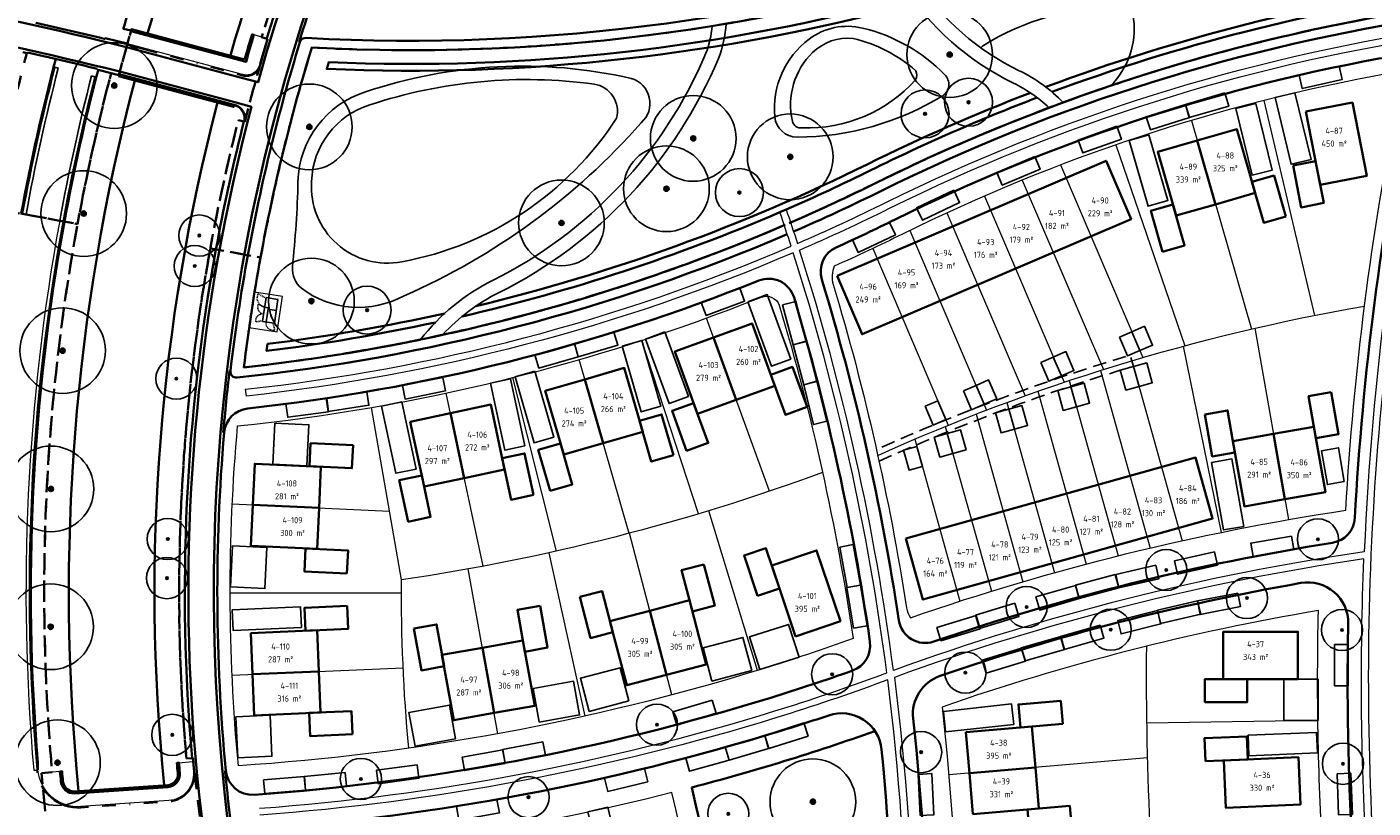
# Model space of a CAD drawing. Extents: x 168179 to 170299, y 448694 to 449599.
# Tile 18 of 32: x 168411 to 168607, y 449194 to 449308. Entities that reach past the tile are written whole.
import ezdxf
from ezdxf.enums import TextEntityAlignment as Align

# ---------------------------------------------------------------- set-up
doc = ezdxf.new("R2010")
doc.units = 0
for name, pattern in [('NLCS-HIDDEN', [4, 2, -2]), ('Stippelfijn', [3, 2, -1]), ('VH-RIJWIELPADBAND', [20, 8, -2, 2, -2, 0, -2, 2, -2])]:
    doc.linetypes.add(name, pattern=pattern)
doc.layers.get('0').update_dxf_attribs({"lineweight": 0})
for name, color, linetype, lineweight in [('N-WE-KG-GRENS_SECTIE-G', 210, 'NLCS-HIDDEN', 35), ('N-WE-VH-VERHARDING_ASFALT_ROOD-G', 10, 'Continuous', 35), ('N03-WE-OG-WEG_ONTSLUITINGSWEG_GOOT-O', 162, 'Continuous', 18), ('N03-WE-VH-KANTOPSLUITING_ACHTERKANTBAND-G', 50, 'Continuous', 35), ('N04-WE-VH-GOOT-O', 170, 'Continuous', 18), ('N04-WE-VH-KANTOPSLUITING_ACHTERKANTBAND-G', 50, 'Continuous', 35), ('N04-WE-VH-VERHARDING-G', 252, 'Continuous', 35), ('N05-WE-OG-WEG_ONTSLUITINGSWEG_GOOT-G', 162, 'Continuous', 25), ('N05-WE-VH-KANTOPSLUITING_ACHTERKANTBAND-G', 50, 'Continuous', 35), ('N05-WE-VH-VERHARDING-G', 252, 'Continuous', 35), ('N06-WE-VH-KANTOPSLUITING_ACHTERKANTBAND-G', 50, 'Continuous', 35), ('N06-WE-VH-VERHARDING-G', 252, 'Continuous', 35), ('N08-WE-VH-KANTOPSLUITING_RIJWIELPADBAND_120X250-G', 253, 'VH-RIJWIELPADBAND', 35), ('N4-WE-OG-BEBOUWING_SCHUUR-G', 7, 'Continuous', 25), ('N4-WE-OG-KADASTRAAL_KAVELNUMMER-T18', 7, 'Continuous', 18), ('N4-WE-OG-TERREIN_GROEN-G', 7, 'Continuous', 25), ('N4-WE-OG-TOPOGRAFIE_BEBOUWING_TRAFOHUISJE-G', 7, 'Continuous', 25), ('N4-WE-OG-WATER-G', 130, 'Continuous', 25), ('N4-WE-OG-WEG_PARKEERPLAATS_OPENBAAR-G', 253, 'Continuous', 25), ('N4-WE-OG-WEG_PARKEERPLAATS_PRIVE-G', 253, 'Continuous', 25), ('N4-WE-OG-WEG_VOETPAD-G', 7, 'Continuous', 25), ('N8-WE-KW-KUNSTWERK_BRUG_WEGVERKEERSBRUG-G', 170, 'Continuous', 35), ('N8-WE-OG-KADASTRAAL_KAVELNUMMER-T18', 7, 'Continuous', 18), ('N8-WE-OG-KADASTRAAL_KAVELOPPERVLAK-T18', 10, 'Continuous', 18), ('N8-WE-VH-KANTOPSLUITING_ACHTERKANTBAND-G', 50, 'Continuous', 13), ('N8-WE-WH-WATERLIJN-G', 150, 'Continuous', 35)]:
    doc.layers.add(name, color=color, linetype=linetype, lineweight=lineweight)
for name, color, linetype, lineweight, true_color in [('N04-WE-KG-KADASTRAAL-O', 150, 'Continuous', 18, 0x007fff), ('N04-WE-OG-WEG_VOETPAD_ACHTERPAD-G', 6, 'Stippelfijn', 25, 0xff00ff), ('N3-PV-GR-BOOM-S', 3, 'Continuous', 25, 0x00ff00), ('N4-PV-GR-BOOM-S', 3, 'Continuous', 25, 0x00ff00), ('N4-WE-KG-GRENS_KADASTRAAL-G', 150, 'Continuous', 18, 0x007fff), ('N4-WE-KG-KADASTRAAL_BEBOUWING-G', 1, 'Continuous', 35, 0xff0000)]:
    doc.layers.add(name, color=color, linetype=linetype, lineweight=lineweight, true_color=true_color)
doc.styles.add('NLCS-ISO-M1000-T18', font='NLCS-ISO.ttf', dxfattribs={"height": 1.8})
doc.styles.get("Standard").update_dxf_attribs({"font": 'iso.shx'})

# ---------------------------------------------------------------- blocks, each defined once
blk = doc.blocks.new('an-bb-sn-opp')
at = {"layer": 'N8-WE-OG-KADASTRAAL_KAVELNUMMER-T18', "style": 'NLCS-ISO-M1000-T18'}
blk.add_attdef('NUMMER', text='', height=1.8, dxfattribs=at).set_placement((0, 1.87), align=Align.MIDDLE)
at = {"layer": 'N8-WE-OG-KADASTRAAL_KAVELOPPERVLAK-T18', "style": 'NLCS-ISO-M1000-T18'}
blk.add_attdef('OPPERVLAK', text='', height=1.8, dxfattribs=at).set_placement((0, -1.87), align=Align.MIDDLE)
blk = doc.blocks.new('SGR-BOOM_01')
at = {"ltscale": 0.1}
h = blk.add_hatch(color=256, dxfattribs=at)
edge = h.paths.add_edge_path()
edge.add_arc((0, 0), 0.15, 0, 360)
for radius in [2.5, 0.045]:
    blk.add_circle((0, 0), radius)
blk.add_circle((0, 0), 0.15, dxfattribs=at)

msp = doc.modelspace()

# ---------------------------------------------------------------- linework, layer by layer
at = {"layer": 'N-WE-KG-GRENS_SECTIE-G', "flags": 128}
for points in [[(168697.42, 449523.48), (168699.9, 449568.34), (168627.4, 449571.66), (168627.31, 449569.51), (168615.17, 449569.66), (168607.36, 449568.14), (168475.91, 449573.78), (168460.88, 449574.42), (168420.22, 449576.17), (168413.8, 449577.83), (168412.86, 449577.85), (168392.94, 449578.66), (168374.12, 449579.43), (168374.36, 449581.94), (168371.89, 449582.02), (168370.03, 449582.07), (168349.92, 449582.78), (168344.26, 449583.02), (168344.3, 449583.9), (168325.22, 449584.67), (168314.7, 449585.24), (168314.63, 449583.99), (168301.32, 449583.84), (168298.45, 449535.35), (168298.21, 449531.38), (168299.46, 449531.32), (168299.09, 449528.37), (168297.45, 449528.25), (168296.15, 449526.28), (168290.42, 449467.99), (168282.87, 449426.34), (168281.4, 449421.36), (168278.4, 449358.95), (168281.05, 449358.72), (168281.03, 449328.58), (168280.74, 449316.47), (168283.27, 449316.34), (168283.4, 449320.07, -0.008112), (168314.09, 449318.2), (168314.09, 449318.32, -0.002738), (168324.29, 449317.48), (168324.28, 449317.36, -0.009935), (168361.71, 449313.31, -0.022016), (168410.95, 449304.52, 0.018736), (168405.93, 449281.88), (168418.37, 449279.6, -0.018927), (168423.27, 449301.61), (168424.38, 449301.33), (168426.17, 449307.81), (168425.05, 449308.09, -0.134676), (168507.05, 449442.69), (168505.99, 449443.81, -0.011255), (168516, 449452.84), (168517.94, 449454.35), (168518.87, 449453.25, -0.097374), (168619.26, 449509.21), (168619.48, 449508.07), (168625.82, 449510.06), (168625.93, 449510.09), (168625.69, 449511.22, -0.061305)], [(168697.42, 449523.48, 0.061305), (168625.69, 449511.22), (168625.93, 449510.09), (168625.82, 449510.06), (168619.48, 449508.07), (168619.26, 449509.21, 0.097374), (168518.87, 449453.25), (168517.94, 449454.35), (168516, 449452.84, 0.011255), (168505.99, 449443.81), (168507.05, 449442.69, 0.134676), (168425.05, 449308.09), (168426.17, 449307.81), (168424.38, 449301.33), (168423.27, 449301.61, 0.086527), (168414.66, 449199.64), (168413.11, 449199.5, 0.01336), (168414.95, 449183.61), (168416.49, 449183.83, 0.06257), (168436.07, 449112.19, -0.030357), (168460.72, 449040.48, -0.062919), (168475.75, 448937.32), (168474.2, 448937.29, -0.009415), (168474.2, 448921.69), (168475.75, 448921.66, -0.05401), (168464.45, 448832.8, 0.032968), (168455.08, 448777.73), (168453.38, 448761.24), (168481.27, 448758.33), (168493.77, 448890.3, 0.090314), (168479.7, 449045.74, 0.030357), (168454.27, 449119.72, -0.061192), (168436.21, 449185.1), (168437.15, 449185.24), (168435.21, 449201.7), (168434.26, 449201.62, -0.084578), (168441.84, 449294.75), (168442.76, 449294.52, -0.008125), (168446.11, 449306.59), (168445.23, 449306.85, -0.12909), (168519.31, 449427.16), (168519.95, 449426.48, -0.015422), (168532.35, 449437.58), (168531.72, 449438.32, -0.091735), (168619.61, 449488.54), (168619.92, 449487.64, -0.011125), (168631.73, 449491.47), (168631.45, 449492.38, -0.059389), (168696.32, 449503.7)], [(168696.32, 449503.7, 0.059389), (168631.45, 449492.38), (168631.73, 449491.47, 0.011125), (168619.92, 449487.64), (168619.61, 449488.54, 0.091735), (168531.72, 449438.32), (168532.35, 449437.58, 0.015422), (168519.95, 449426.48), (168519.31, 449427.16, 0.12909), (168445.23, 449306.85), (168446.11, 449306.59, 0.008125), (168442.76, 449294.52), (168441.84, 449294.75, 0.017206), (168437.75, 449276.05), (168445.08, 449274.71, -0.029125), (168452.55, 449305.33, 0.095354), (168556.03, 449319.67, -0.120793), (168686.78, 449331.13)], [(168686.78, 449331.13, 0.120793), (168556.03, 449319.67, -0.095354), (168452.55, 449305.33, 0.029125), (168445.08, 449274.71, 0.01497), (168442.64, 449258.69, 0.087848), (168535.02, 449285.65, -0.141513), (168685.76, 449312.78)], [(168416.49, 449183.83), (168414.95, 449183.61, -0.01336), (168413.11, 449199.5), (168414.66, 449199.64, -0.06749), (168418.37, 449279.6), (168405.93, 449281.88, 0.018652), (168402.61, 449258.94, -0.102344), (168399.48, 449258.49), (168396.95, 449258.66, -0.030546), (168384.86, 449260.13), (168365.86, 449263.64, 0.030553), (168359.77, 449264.38), (168280.41, 449269.17, -0.111437), (168274.16, 449270.98), (168273.33, 449251.18), (168277, 449244.71, 0.118357), (168276.18, 449241.79, -0.00197), (168275.99, 449237.42, -0.006755), (168275.15, 449223.44), (168273.28, 449203.41, -0.005975), (168271.74, 449191.12), (168271.21, 449187.07, -0.020117), (168270.46, 449182.44), (168267.37, 449167.33, 0.036788), (168265.63, 449153.77), (168263.55, 449116.94), (168262.5, 449098.87), (168257.44, 449012.23, 0.200008), (168259.48, 449006.42), (168272.68, 448991.7), (168292.05, 448990.24, 0.007173), (168293.23, 449002.37), (168296.12, 449002.06), (168296.22, 449002.12, 0.010668), (168297.35, 449020.4, 0.068577), (168370.96, 449036.51, -0.06807), (168444.02, 449052.57, -0.019711), (168453.5, 449017.2), (168453.5, 449017.2), (168465.85, 449019.95, 0.012724), (168460.72, 449040.48, 0.030357), (168436.07, 449112.19, -0.06257)]]:
    msp.add_lwpolyline(points, format="xyb", close=True, dxfattribs=at)
at = {"layer": 'N-WE-KG-GRENS_SECTIE-G'}
msp.add_lwpolyline([(168685.76, 449312.78), (168669.55, 449019.54, -0.099335), (168562.46, 449036.57, 0.071724), (168485.34, 449053.2, -0.015524), (168492.35, 449025.86), (168485.08, 449024.24, 0.012724), (168479.7, 449045.74, 0.030357), (168454.27, 449119.72, -0.061192), (168436.21, 449185.1), (168437.15, 449185.24), (168435.21, 449201.7), (168434.26, 449201.62, -0.067274), (168437.75, 449276.05), (168445.08, 449274.71, 0.01497), (168442.64, 449258.69, 0.087848), (168535.02, 449285.65, -0.141513)], format="xyb", close=True, dxfattribs=at)
at = {"layer": 'N-WE-VH-VERHARDING_ASFALT_ROOD-G', "flags": 128}
for points in [[(168179.09, 449328.77), (168283.58, 449324.29, -0.02075), (168362.26, 449317.5, -0.028118), (168425.5, 449305.4), (168442.32, 449300.92), (168444.72, 449300.28, -0.251205), (168625.76, 449489.19), (168621.81, 449509.18, 0.015854), (168619.41, 449519.93), (168622.9, 449520.81, -0.006697), (168625.43, 449509.97), (168629.31, 449490.31, -0.062019), (168696.65, 449502.37), (168696.44, 449498.65, 0.516768), (168458.94, 449121.65, -0.030357), (168484.57, 449047.09, -0.090321), (168498.8, 448889.84)], [(168495.11, 448890.18, 0.090316), (168481, 449046.1, 0.030357), (168455.52, 449120.23, -0.163988), (168443.74, 449296.67), (168441.34, 449297.35), (168424.52, 449301.83, 0.0281), (168361.78, 449313.83, 0.020747), (168283.42, 449320.59), (168178.93, 449325.08)]]:
    msp.add_lwpolyline(points, format="xyb", dxfattribs=at)
at = {"layer": 'N03-WE-OG-WEG_ONTSLUITINGSWEG_GOOT-O', "flags": 128}
msp.add_lwpolyline([(168412.47, 449199.97, -0.067052), (168416.26, 449279.99), (168415.76, 449280.08, 0.067052), (168411.97, 449199.93, 0.067052)], format="xyb", close=True, dxfattribs=at)
at = {"layer": 'N03-WE-VH-KANTOPSLUITING_ACHTERKANTBAND-G', "flags": 128}
for points in [[(168415.18, 449303.68, 0.018885), (168410.16, 449281.11, 0.018885)], [(168421.41, 449302.19, 0.018999), (168416.45, 449279.96, 0.018999)], [(168416.45, 449279.96, 0.066215), (168412.59, 449200.99), (168412.59, 449199.98)]]:
    msp.add_lwpolyline(points, format="xyb", dxfattribs=at)
at = {"layer": 'N04-WE-KG-KADASTRAAL-O', "flags": 128}
for points in [[(168611.16, 449297.97, 0.30292), (168609.68, 449301.56, 0.070136), (168538.75, 449278.12, -0.00964), (168528.82, 449273.45, 0.176962), (168528.66, 449270.78, -0.034093), (168539.36, 449223.64, 0.102562), (168539.92, 449222.16, -0.046209), (168603.47, 449237.85, -0.035011)], [(168441.84, 449200.58, -0.045871), (168441.73, 449250.15, 0.06953), (168518.17, 449268.94, -0.40754), (168520.79, 449267.75, -0.035953), (168531.55, 449219.14, -0.011966), (168518.25, 449214.68, -0.058519)], [(168600.56, 449176.1, 0.00967), (168600.11, 449187.43, -0.020508), (168599.48, 449223.23, 0.041633), (168544.55, 449209.15, -0.107067), (168529.36, 449058.25, -0.033625), (168566.43, 449047.25, 0.014415), (168580.85, 449042.36, 0.083358)]]:
    msp.add_lwpolyline(points, format="xyb", close=True, dxfattribs=at)
msp.add_lwpolyline([(168444.2, 449269.65), (168443.41, 449264.49), (168447.51, 449263.86), (168448.3, 449269.01)], close=True, dxfattribs=at)
msp.add_lwpolyline([(168492.88, 449101.96), (168489.75, 449116.94), (168516.22, 449118.3, 0.047212), (168505.11, 449196.67, -0.045061), (168443.48, 449186.86, 0.063267), (168461.8, 449121, -0.023492), (168482.36, 449063.3, 0.310181), (168484.92, 449061.25, -0.026836), (168514.66, 449057.71, 0.012132), (168516.16, 449078.03), (168498.09, 449080.51), (168491.57, 449101.55)], format="xyb", dxfattribs=at)
at = {"layer": 'N04-WE-OG-WEG_VOETPAD_ACHTERPAD-G', "flags": 128}
msp.add_lwpolyline([(168535.35, 449245, -0.033545), (168572.48, 449258.84), (168571.99, 449260.46, 0.033248), (168534.97, 449246.7)], format="xyb", dxfattribs=at)
at = {"layer": 'N04-WE-VH-GOOT-O'}
for points in [[(168618.68, 449313.54, 0.07387), (168607.5, 449187.86, -0.00967)], [(168444.9, 449194.38, 0.056558), (168520.14, 449208.57, 0.013632), (168535.6, 449213.81, -0.000675), (168536.48, 449214.13, 0.044831), (168522.83, 449275.41, -0.074021), (168443.01, 449254.51), (168442.9, 449255.5, 0.074105), (168522.52, 449276.37, 0.00372), (168520.88, 449281.32), (168521.8, 449281.72, -0.00371), (168523.44, 449276.77, 0.012829), (168536.44, 449282.78, -0.077233), (168616.35, 449307.94, -0.003248)], [(168520.01, 449053.67, 0.115775), (168536.61, 449213.12, 0.000511), (168535.95, 449212.87, -0.013632), (168520.43, 449207.61, -0.056558), (168444.98, 449193.38)]]:
    msp.add_lwpolyline(points, format="xyb", dxfattribs=at)
at = {"layer": 'N04-WE-VH-GOOT-O', "flags": 128}
for points in [[(168523.75, 449275.81, 0.012916), (168536.88, 449281.89, -0.076872), (168616.11, 449306.9, 0.044106), (168606.17, 449231.78, 0.050964), (168537.45, 449214.49, 0.044741)], [(168537.58, 449213.47, -0.115838), (168521.01, 449053.48, -0.039943), (168564.2, 449041.25, 0.020202), (168584.98, 449034.48, 0.087145), (168606.96, 449176.23, 0.00967), (168606.5, 449187.8, -0.024972), (168606.12, 449230.76, 0.050988)]]:
    msp.add_lwpolyline(points, format="xyb", close=True, dxfattribs=at)
at = {"layer": 'N04-WE-VH-KANTOPSLUITING_ACHTERKANTBAND-G', "flags": 128}
for points in [[(168522.44, 449279.82, 0.012564), (168535.02, 449285.65, -0.078387), (168617.12, 449311.3)], [(168522.88, 449278.5, 0.012675), (168535.63, 449284.41, -0.07789), (168616.79, 449309.85)], [(168445.08, 449274.71, 0.01497), (168442.64, 449258.69, 0.074287), (168521.52, 449279.42)], [(168443.23, 449275.05, 0.015656), (168440.68, 449258.17, 0.481183), (168441.65, 449257.2, 0.075217), (168521.95, 449278.11)], [(168435.09, 449201.69, -0.067274), (168438.57, 449275.9, -0.06676)], [(168532.92, 449112.94), (168519.46, 449112.25, 0.050905), (168508.01, 449197.42, 0.021437), (168534.74, 449205.63)]]:
    msp.add_lwpolyline(points, format="xyb", dxfattribs=at)
for points in [[(168529.1, 449276.19, 0.008427), (168537.69, 449280.26, -0.069229), (168608.3, 449303.73, -0.531512), (168612.8, 449299.14, 0.036463), (168604.79, 449236.73, -0.353376), (168601.52, 449233.11, 0.042829), (168543.34, 449218.7, -0.467335), (168538.25, 449221.79, 0.036097), (168526.99, 449271.52, -0.37645)], [(168531.48, 449214.47, -0.010576), (168519.54, 449210.5, -0.057003), (168444.16, 449196.35, -0.40716), (168440.02, 449199.85, -0.045327), (168439.76, 449249.17, -0.358539), (168443.2, 449252.7, 0.068467), (168517.78, 449271.35, -0.441099), (168522.94, 449268.86, -0.036869), (168534.02, 449218.68, -0.357273)], [(168544.26, 449213.69, -0.039411), (168596.93, 449227.24, -0.471691), (168603.82, 449221.33, 0.019468), (168604.48, 449187.69, -0.00967), (168604.94, 449176.19, -0.08244), (168585.48, 449042.45, -0.41265), (168578.12, 449038.62, -0.013005), (168564.9, 449043.15, 0.032205), (168529.96, 449053.62, -0.438493), (168525.69, 449061.14, 0.105068), (168540.32, 449207.48, -0.35089)], [(168441.57, 449186.94, -0.434885), (168445.12, 449191.36, 0.056558), (168521.03, 449205.68, 0.006062), (168528.01, 449207.93, -0.481936), (168535.73, 449202.93, -0.105107), (168519.62, 449058.8, -0.37192), (168515.27, 449056.2, 0.027791), (168484.05, 449059.92, -0.312793), (168480.58, 449062.67, 0.024173), (168459.42, 449121.84, -0.062141)]]:
    msp.add_lwpolyline(points, format="xyb", close=True, dxfattribs=at)
at = {"layer": 'N04-WE-VH-VERHARDING-G'}
for points in [[(168440.56, 449258.19, 0.008302), (168439.64, 449249.18)], [(168439.9, 449199.83, 0.011923), (168441.45, 449186.92)]]:
    msp.add_lwpolyline(points, format="xyb", dxfattribs=at)
at = {"layer": 'N05-WE-OG-WEG_ONTSLUITINGSWEG_GOOT-G', "flags": 128}
for points in [[(168410.85, 449280.98, -0.017914), (168415.56, 449302.35), (168415.07, 449302.47, 0.017904), (168410.35, 449281.07, 0.017904)], [(168416.26, 449279.99, -0.017998), (168420.91, 449301.08), (168420.42, 449301.19, 0.017992), (168415.76, 449280.08, 0.017992)]]:
    msp.add_lwpolyline(points, format="xyb", close=True, dxfattribs=at)
at = {"layer": 'N05-WE-VH-KANTOPSLUITING_ACHTERKANTBAND-G', "flags": 128}
msp.add_lwpolyline([(168425.64, 449305.9), (168425.63, 449305.91), (168422.42, 449306.7), (168422.39, 449306.58)], dxfattribs=at)
msp.add_lwpolyline([(168424.39, 449301.33, 0.001364), (168421.38, 449302.07)], format="xyb", dxfattribs=at)
at = {"layer": 'N05-WE-VH-VERHARDING-G', "flags": 128}
msp.add_lwpolyline([(168412.28, 449308.95, -0.00453), (168422.39, 449306.58)], format="xyb", dxfattribs=at)
at = {"layer": 'N05-WE-VH-VERHARDING-G'}
msp.add_arc((168286.51, 448750.01), 568.42, 76.292, 77.3407, dxfattribs=at)
at = {"layer": 'N06-WE-VH-KANTOPSLUITING_ACHTERKANTBAND-G', "flags": 128}
for points in [[(168519.87, 449426.57), (168519.15, 449425.88, 0.130556), (168446.25, 449307.49), (168445.97, 449306.53)], [(168566.99, 449324.58, 0.010794), (168555.59, 449320.98, -0.096182), (168451.72, 449306.75, 0.344725), (168450.83, 449306.13, 0.02937), (168443.23, 449275.05, 0.02937)], [(168567.16, 449323.19, 0.010585), (168556.03, 449319.67, -0.095354), (168452.55, 449305.33, 0.029125), (168445.08, 449274.71, 0.029125)], [(168438.57, 449275.9, -0.016298), (168442.4, 449293.57), (168442.65, 449294.54)]]:
    msp.add_lwpolyline(points, format="xyb", dxfattribs=at)
at = {"layer": 'N06-WE-VH-VERHARDING-G'}
msp.add_lwpolyline([(168454.06, 449316.33, 0.009809), (168450.72, 449306.17)], format="xyb", dxfattribs=at)
at = {"layer": 'N08-WE-VH-KANTOPSLUITING_RIJWIELPADBAND_120X250-G', "flags": 128}
for points in [[(168446.08, 449306.5, 0.003694), (168444.97, 449302.65, -0.412855), (168442.51, 449301.28), (168425.61, 449305.79)], [(168442.76, 449294.51, 0.406629), (168441.37, 449296.93), (168441.23, 449296.97)], [(168435.21, 449201.7, 0.001797), (168435.39, 449199.72, -0.422092), (168431.7, 449195.38), (168418.86, 449194.51, -0.408722), (168412.47, 449199.97)]]:
    msp.add_lwpolyline(points, format="xyb", dxfattribs=at)
at = {"layer": 'N4-WE-KG-GRENS_KADASTRAAL-G', "flags": 128}
for points in [[(168591.51, 449297.62), (168598.92, 449266.27)], [(168580.96, 449294.71), (168589.7, 449264.28)], [(168569.92, 449291.16), (168579.97, 449261.84)], [(168561.84, 449288.22), (168573.86, 449260.13)], [(168556.26, 449286.01), (168568.09, 449258.38)], [(168550.73, 449283.68), (168562.36, 449256.52)], [(168545.26, 449281.23), (168556.68, 449254.54)], [(168539.83, 449278.66), (168551.04, 449252.45)], [(168534.43, 449276.03), (168545.46, 449250.26)], [(168519.36, 449240.62), (168510.15, 449265.88)], [(168590.19, 449264.39), (168595.1, 449236.48)], [(168508.98, 449237.32), (168500.74, 449262.63)], [(168579.72, 449261.77), (168585.27, 449234.62)], [(168498.88, 449234.48), (168491.57, 449259.82)], [(168572.25, 449259.65), (168579.59, 449233.4)], [(168567.66, 449258.25), (168574.9, 449232.33)], [(168488.26, 449231.9), (168481.91, 449257.21)], [(168563.09, 449256.76), (168570.24, 449231.2)], [(168477.57, 449229.69), (168472.17, 449254.95)], [(168554.01, 449253.57), (168560.96, 449228.74)], [(168558.54, 449255.2), (168565.59, 449230)], [(168549.51, 449251.86), (168556.34, 449227.42)], [(168545.02, 449250.08), (168551.74, 449226.03)], [(168540.56, 449248.22), (168547.16, 449224.59)], [(168603.93, 449245.05), (168603.94, 449245.03)], [(168440.95, 449238.79), (168463.92, 449237.7)], [(168517.6, 449214.49), (168510.51, 449237.78)], [(168505.1, 449210.92), (168498.91, 449234.49)], [(168492.47, 449207.84), (168487.2, 449231.66)], [(168479.73, 449205.26), (168475.39, 449229.29)], [(168440.65, 449225.8), (168465.65, 449225.81)], [(168440.92, 449213.8), (168465.9, 449214.87)], [(168574.44, 449206.85), (168599.4, 449207.22)], [(168574.55, 449201.73), (168545.53, 449199.25)]]:
    msp.add_lwpolyline(points, dxfattribs=at)
for points in [[(168535.16, 449245.85, -0.062909), (168606.21, 449267.63)], [(168466.7, 449203.15, -0.024707), (168465.65, 449227.69), (168461.29, 449252.84)], [(168527.11, 449243.36, -0.051498), (168465.65, 449227.69, -0.051334)], [(168535.47, 449079.25), (168563.51, 449072.01, 0.077418), (168575, 449190.06, -0.015306), (168574.41, 449218.02, -0.015306)]]:
    msp.add_lwpolyline(points, format="xyb", dxfattribs=at)
at = {"layer": 'N4-WE-KG-KADASTRAAL_BEBOUWING-G', "flags": 128}
for points in [[(168597.66, 449296), (168604.43, 449297.32), (168606.52, 449286.62), (168599.75, 449285.3)], [(168590.24, 449284.13), (168587.57, 449293.43), (168581.8, 449291.78), (168584.47, 449282.47)], [(168578.7, 449280.82), (168576.03, 449290.12), (168581.8, 449291.78), (168584.47, 449282.47)], [(168529.24, 449272.03), (168532.87, 449263.52), (168572.13, 449280.32), (168568.49, 449288.82)], [(168595.78, 449288.12), (168599.07, 449288.76), (168600.26, 449282.67), (168596.96, 449282.03)], [(168594.71, 449280.71), (168593, 449286.67), (168589.77, 449285.74), (168591.49, 449279.78)], [(168576.72, 449275.54), (168575.01, 449281.5), (168578.24, 449282.43), (168579.95, 449276.47)], [(168520.13, 449256.02), (168516.81, 449265.11), (168511.18, 449263.06), (168514.5, 449253.96)], [(168508.86, 449251.91), (168505.54, 449261), (168511.18, 449263.06), (168514.5, 449253.96)], [(168500.85, 449249.3), (168498.16, 449258.6), (168492.4, 449256.93), (168495.08, 449247.63)], [(168524.84, 449252.93), (168522.71, 449258.75), (168519.56, 449257.6), (168521.68, 449251.78)], [(168489.32, 449245.97), (168486.63, 449255.27), (168492.4, 449256.93), (168495.08, 449247.63)], [(168601.34, 449255.05), (168602.41, 449248.95), (168599.1, 449248.37), (168598.03, 449254.47)], [(168468.96, 449241.3), (168466.93, 449250.76), (168472.8, 449252.02), (168474.82, 449242.55)], [(168480.69, 449243.8), (168478.67, 449253.27), (168472.8, 449252.02), (168474.82, 449242.55)], [(168505.33, 449245.89), (168503.61, 449251.84), (168500.38, 449250.91), (168502.1, 449244.96)], [(168507.25, 449246.51), (168505.13, 449252.33), (168508.28, 449253.49), (168510.41, 449247.66)], [(168582.9, 449251.82), (168583.97, 449245.71), (168587.28, 449246.29), (168586.21, 449252.4)], [(168598.81, 449250.02), (168600.49, 449240.49), (168594.58, 449239.45), (168592.9, 449248.98)], [(168586.99, 449247.94), (168588.67, 449238.41), (168594.58, 449239.45), (168592.9, 449248.98)], [(168458.58, 449247.32), (168452.38, 449247.62), (168452.22, 449244.26), (168458.42, 449243.97)], [(168484.92, 449240.09), (168483.62, 449246.15), (168480.34, 449245.45), (168481.64, 449239.38)], [(168487.34, 449240.7), (168485.62, 449246.65), (168488.85, 449247.58), (168490.57, 449241.63)], [(168453.9, 449244.18), (168444.23, 449244.64), (168443.95, 449238.65), (168453.62, 449238.19)], [(168539.26, 449233.71), (168541.76, 449224.81), (168584.03, 449236.63), (168581.54, 449245.54)], [(168466.62, 449236.17), (168465.32, 449242.24), (168468.6, 449242.94), (168469.9, 449236.88)], [(168453.33, 449232.2), (168443.66, 449232.66), (168443.95, 449238.65), (168453.62, 449238.19)], [(168457.69, 449228.63), (168451.49, 449228.92), (168451.65, 449232.28), (168457.85, 449231.98)], [(168517.63, 449225.36), (168520.81, 449226.44), (168518.83, 449232.31), (168515.65, 449231.24)], [(168523.17, 449219.44), (168529.71, 449221.65), (168526.23, 449231.98), (168519.69, 449229.77)], [(168509.78, 449229.95), (168511.36, 449223.95), (168508.11, 449223.1), (168506.53, 449229.1)], [(168491.68, 449225.2), (168493.25, 449219.2), (168496.5, 449220.05), (168494.93, 449226.05)], [(168507.68, 449224.72), (168510.14, 449215.36), (168504.34, 449213.84), (168501.88, 449223.2)], [(168457.7, 449223.89), (168451.51, 449223.62), (168451.65, 449220.27), (168457.85, 449220.53)], [(168485.87, 449223.91), (168486.97, 449217.81), (168483.67, 449217.22), (168482.57, 449223.32)], [(168496.08, 449221.68), (168498.53, 449212.32), (168504.34, 449213.84), (168501.88, 449223.2)], [(168453.33, 449220.34), (168443.66, 449219.92), (168443.92, 449213.93), (168453.59, 449214.34)], [(168467.45, 449220.59), (168468.55, 449214.49), (168471.86, 449215.09), (168470.76, 449221.19)], [(168596.48, 449213.23), (168596.48, 449220.13), (168585.58, 449220.13), (168585.58, 449213.23)], [(168483.37, 449218.87), (168485.09, 449209.34), (168479.18, 449208.28), (168477.47, 449217.8)], [(168471.56, 449216.74), (168473.28, 449207.21), (168479.18, 449208.28), (168477.47, 449217.8)], [(168453.84, 449208.35), (168444.17, 449207.93), (168443.92, 449213.93), (168453.59, 449214.34)], [(168589.1, 449213.23), (168589.1, 449209.88), (168582.9, 449209.88), (168582.9, 449213.23)], [(168458.5, 449205.19), (168452.31, 449204.92), (168452.17, 449208.28), (168458.36, 449208.54)], [(168555.99, 449206.17), (168562.17, 449206.7), (168561.88, 449210.04), (168555.7, 449209.52)], [(168548.02, 449205.49), (168548.53, 449199.51), (168558.18, 449200.33), (168557.66, 449206.31)], [(168582.99, 449201.24), (168582.84, 449204.6), (168589.04, 449204.86), (168589.18, 449201.51)], [(168585.66, 449201.36), (168596.55, 449201.83), (168596.85, 449194.93), (168585.96, 449194.46)], [(168549.04, 449193.53), (168548.53, 449199.51), (168558.18, 449200.33), (168558.69, 449194.36)], [(168557.01, 449194.21), (168563.19, 449194.74), (168563.48, 449191.4), (168557.3, 449190.87)]]:
    msp.add_lwpolyline(points, close=True, dxfattribs=at)
at = {"layer": 'N4-WE-OG-BEBOUWING_SCHUUR-G', "flags": 128}
for points in [[(168570.42, 449263.1), (168571.6, 449260.35), (168573.43, 449261.13), (168572.25, 449263.89)], [(168572.25, 449263.89), (168573.43, 449261.13), (168575.27, 449261.92), (168574.09, 449264.68)], [(168558.94, 449259.41), (168560.12, 449256.66), (168561.96, 449257.44), (168560.78, 449260.2)], [(168560.78, 449260.2), (168561.96, 449257.44), (168563.8, 449258.23), (168562.62, 449260.99)], [(168570.56, 449258.26), (168571.37, 449255.37), (168573.3, 449255.91), (168572.49, 449258.8)], [(168572.49, 449258.8), (168573.3, 449255.91), (168575.22, 449256.45), (168574.41, 449259.33)], [(168547.66, 449255.27), (168548.84, 449252.52), (168550.68, 449253.3), (168549.5, 449256.06)], [(168549.5, 449256.06), (168550.68, 449253.3), (168552.52, 449254.09), (168551.34, 449256.85)], [(168561.42, 449255.3), (168562.23, 449252.41), (168564.15, 449252.95), (168563.35, 449255.84)], [(168563.35, 449255.84), (168564.15, 449252.95), (168566.08, 449253.49), (168565.27, 449256.38)], [(168542.09, 449253.04), (168543.27, 449250.28), (168545.11, 449251.07), (168543.93, 449253.82)], [(168552.36, 449252.05), (168553.17, 449249.16), (168555.1, 449249.7), (168554.29, 449252.59)], [(168554.29, 449252.59), (168555.1, 449249.7), (168557.02, 449250.23), (168556.21, 449253.12)], [(168543.39, 449248.49), (168544.2, 449245.6), (168546.12, 449246.14), (168545.31, 449249.03)], [(168545.31, 449249.03), (168546.12, 449246.14), (168548.05, 449246.67), (168547.24, 449249.56)], [(168538.93, 449246.59), (168539.74, 449243.7), (168541.67, 449244.24), (168540.86, 449247.13)]]:
    msp.add_lwpolyline(points, close=True, dxfattribs=at)
at = {"layer": 'N4-WE-OG-TERREIN_GROEN-G'}
msp.add_lwpolyline([(168569.13, 449299.76, 0.23292), (168572.51, 449309.48, 0.386975), (168570.19, 449311.47, 0.130658), (168550.6, 449305.65, 0.07347), (168550.2, 449305.3)], format="xyb", dxfattribs=at)
for points in [[(168544.95, 449301.38, 0.139807), (168532.93, 449308.18, 0.223162), (168525.15, 449306.58, 0.262296), (168520.13, 449295.23, 0.386975), (168523.39, 449292.28, 0.13804), (168544.64, 449298.32, 0.470196), (168544.95, 449301.38, 0.139807)], [(168500.63, 449294.36, 0.591214), (168499.17, 449300.84, 0.137983), (168460.41, 449298.87, 0.322182), (168450.54, 449285.82, -0.021308), (168449.72, 449273.3, 0.228683), (168451.03, 449270.22, 0.293378), (168466.02, 449269.13, 0.109462), (168500.63, 449294.36, 0.591214)]]:
    msp.add_lwpolyline(points, format="xyb", close=True, dxfattribs=at)
at = {"layer": 'N4-WE-OG-TOPOGRAFIE_BEBOUWING_TRAFOHUISJE-G', "linetype": 'NLCS-HIDDEN', "ltscale": 0.05, "flags": 128}
for points in [[(168445.87, 449268.79), (168444.74, 449269.4, 0.52322), (168445.67, 449267.53, 0.52322)], [(168445.66, 449267.42), (168444.77, 449267.91, 0.510916), (168445.51, 449266.48, -0.439499)], [(168445.35, 449265.5), (168444.38, 449265.3, -0.523071), (168445.51, 449266.47, -1.036718)], [(168446.93, 449265.12), (168447.14, 449264.09, -0.52074), (168445.89, 449265.28)]]:
    msp.add_lwpolyline(points, format="xyb", dxfattribs=at)
at = {"layer": 'N4-WE-OG-TOPOGRAFIE_BEBOUWING_TRAFOHUISJE-G', "flags": 128}
msp.add_lwpolyline([(168445.91, 449268.87), (168447.61, 449268.61), (168447.62, 449268.59), (168447.09, 449265.15), (168447.07, 449265.14), (168445.37, 449265.4), (168445.37, 449265.42), (168445.9, 449268.86)], close=True, dxfattribs=at)
for points in [[(168445.68, 449267.46), (168446.2, 449267.38), (168446.17, 449267.18), (168447.37, 449266.99)], [(168446.17, 449267.18), (168445.88, 449265.33)]]:
    msp.add_lwpolyline(points, dxfattribs=at)
at = {"layer": 'N4-WE-OG-WATER-G'}
for points in [[(168525.66, 449304.62, 0.262296), (168522.71, 449294.59, 0.386975), (168524.11, 449293.62, 0.221918), (168540.68, 449300.65, 0.221918), (168540.74, 449301.94, 0.123505), (168531.55, 449306.66, 0.223162)], [(168461.03, 449296.97, 0.322694), (168452.53, 449285.78, 0.492954), (168465.71, 449274.09, 0.206279), (168497.03, 449295.03, 0.443262), (168493.78, 449300, 0.114628)]]:
    msp.add_lwpolyline(points, format="xyb", close=True, dxfattribs=at)
at = {"layer": 'N4-WE-OG-WEG_PARKEERPLAATS_OPENBAAR-G', "flags": 128}
for points in [[(168602.52, 449302.64), (168596.67, 449301.31), (168597.11, 449299.36), (168602.96, 449300.69)], [(168585.84, 449298.71), (168580.07, 449297.05), (168580.63, 449295.13), (168586.39, 449296.79)], [(168580.07, 449297.05), (168574.35, 449295.25), (168574.95, 449293.34), (168580.67, 449295.14)], [(168570.06, 449293.85), (168564.4, 449291.85), (168565.07, 449289.96), (168570.73, 449291.96)], [(168558.07, 449289.45), (168552.54, 449287.12), (168553.32, 449285.28), (168558.85, 449287.61)], [(168546.25, 449284.52), (168540.83, 449281.96), (168541.68, 449280.15), (168547.11, 449282.72)], [(168536.87, 449279.83), (168531.45, 449277.27), (168532.3, 449275.46), (168537.73, 449278.02)], [(168515.04, 449270.23), (168509.41, 449268.15), (168510.1, 449266.27), (168515.73, 449268.35)], [(168521.25, 449267.79), (168522.8, 449261.99), (168524.73, 449262.51), (168523.18, 449268.3)], [(168496.66, 449263.83), (168490.9, 449262.17), (168491.45, 449260.25), (168497.22, 449261.91)], [(168490.9, 449262.17), (168485.13, 449260.5), (168485.69, 449258.58), (168491.45, 449260.25)], [(168522.8, 449261.96), (168524.35, 449256.16), (168526.28, 449256.68), (168524.74, 449262.48)], [(168471.67, 449257.21), (168465.79, 449256.04), (168466.18, 449254.07), (168472.07, 449255.25)], [(168524.35, 449256.16), (168525.8, 449250.34), (168527.74, 449250.82), (168526.29, 449256.65)], [(168454.73, 449254.19), (168448.79, 449253.39), (168449.05, 449251.41), (168455, 449252.21)], [(168460.59, 449255.14), (168454.67, 449254.21), (168454.97, 449252.24), (168460.9, 449253.16)], [(168595.53, 449234.09), (168589.61, 449233.06), (168589.96, 449231.09), (168595.87, 449232.12)], [(168529.62, 449232.49), (168530.68, 449226.59), (168532.65, 449226.94), (168531.59, 449232.85)], [(168584.3, 449231.79), (168578.45, 449230.46), (168578.89, 449228.51), (168584.74, 449229.84)], [(168569.82, 449228.47), (168564.03, 449226.9), (168564.55, 449224.97), (168570.34, 449226.54)], [(168575.76, 449229.82), (168569.91, 449228.49), (168570.35, 449226.54), (168576.2, 449227.87)], [(168530.67, 449226.59), (168531.63, 449220.66), (168533.61, 449220.98), (168532.65, 449226.91)], [(168564, 449226.89), (168558.24, 449225.21), (168558.8, 449223.29), (168564.56, 449224.97)], [(168555.19, 449224.28), (168549.45, 449222.54), (168550.03, 449220.62), (168555.77, 449222.37)], [(168581.84, 449224.62), (168575.99, 449223.27), (168576.44, 449221.32), (168582.29, 449222.67)], [(168587.72, 449225.78), (168581.84, 449224.62), (168582.22, 449222.66), (168588.11, 449223.82)], [(168549.54, 449222.48), (168543.8, 449220.73), (168544.39, 449218.82), (168550.13, 449220.57)], [(168576, 449223.21), (168570.18, 449221.76), (168570.67, 449219.82), (168576.49, 449221.27)], [(168567.61, 449221.11), (168561.84, 449219.45), (168562.39, 449217.53), (168568.16, 449219.19)], [(168561.88, 449219.46), (168556.11, 449217.8), (168556.66, 449215.88), (168562.43, 449217.54)], [(168601.81, 449218.25), (168601.81, 449212.25), (168603.81, 449212.25), (168603.81, 449218.25)], [(168556.13, 449217.74), (168550.39, 449215.98), (168550.98, 449214.07), (168556.72, 449215.82)], [(168511, 449210.16), (168505.26, 449208.43), (168505.84, 449206.51), (168511.58, 449208.25)], [(168524.39, 449206.83), (168518.67, 449205.01), (168519.28, 449203.1), (168524.99, 449204.92)], [(168518.67, 449205.01), (168512.91, 449203.34), (168513.47, 449201.42), (168519.23, 449203.09)], [(168480.43, 449202.89), (168474.52, 449201.86), (168474.86, 449199.89), (168480.77, 449200.92)], [(168486.3, 449204.09), (168480.41, 449202.95), (168480.79, 449200.99), (168486.68, 449202.13)], [(168512.91, 449203.34), (168507.13, 449201.71), (168507.67, 449199.79), (168513.45, 449201.41)], [(168467.92, 449200.73), (168461.98, 449199.92), (168462.25, 449197.93), (168468.2, 449198.75)], [(168451.49, 449199.01), (168445.51, 449198.51), (168445.68, 449196.52), (168451.66, 449197.02)], [(168457.43, 449199.61), (168451.46, 449199.01), (168451.66, 449197.02), (168457.63, 449197.62)], [(168501.12, 449200.19), (168495.29, 449198.79), (168495.76, 449196.85), (168501.59, 449198.25)], [(168541.05, 449199.32), (168541.37, 449193.33), (168543.36, 449193.43), (168543.04, 449199.43)], [(168602.2, 449199.41), (168602.43, 449193.41), (168604.43, 449193.49), (168604.2, 449199.48)], [(168479.58, 449195.67), (168473.67, 449194.64), (168474.02, 449192.67), (168479.93, 449193.7)]]:
    msp.add_lwpolyline(points, close=True, dxfattribs=at)
at = {"layer": 'N4-WE-OG-WEG_PARKEERPLAATS_PRIVE-G', "flags": 128}
for points in [[(168596.05, 449298.73), (168593.14, 449298.03), (168595.49, 449288.31), (168598.4, 449289.01)], [(168590.36, 449297.17), (168587.44, 449296.46), (168589.79, 449286.74), (168592.71, 449287.45)], [(168574.74, 449292.62), (168571.85, 449291.8), (168574.61, 449282.18), (168577.5, 449283.01)], [(168516.22, 449268.27), (168519.04, 449269.3), (168522.47, 449259.91), (168519.65, 449258.88)], [(168504.1, 449263.85), (168501.28, 449262.82), (168504.71, 449253.42), (168507.53, 449254.45)], [(168497.86, 449261.8), (168500.74, 449262.63), (168503.51, 449253.03), (168500.63, 449252.19)], [(168485.11, 449258.12), (168482.22, 449257.29), (168485, 449247.68), (168487.88, 449248.52)], [(168478.62, 449256.41), (168481.56, 449257.04), (168483.65, 449247.26), (168480.72, 449246.63)], [(168465.69, 449253.64), (168462.75, 449253.01), (168464.84, 449243.24), (168467.78, 449243.86)], [(168447.14, 449250.55), (168446.85, 449244.56), (168451.85, 449244.32), (168452.13, 449250.31)], [(168603.25, 449242.03), (168600.79, 449241.6), (168599.93, 449246.53), (168602.39, 449246.96)], [(168588.57, 449235.5), (168585.61, 449234.98), (168583.88, 449244.83), (168586.84, 449245.35)], [(168441, 449232.66), (168440.71, 449226.67), (168445.71, 449226.43), (168445.99, 449232.43)], [(168451.06, 449220.75), (168450.93, 449223.75), (168440.94, 449223.32), (168441.07, 449220.32)], [(168517.95, 449214.62), (168523.67, 449216.44), (168522.15, 449221.2), (168516.43, 449219.38)], [(168510.96, 449212.94), (168516.76, 449214.46), (168515.49, 449219.3), (168509.69, 449217.77)], [(168498.84, 449210.03), (168493.04, 449208.5), (168491.77, 449213.34), (168497.57, 449214.86)], [(168485.75, 449206.93), (168491.65, 449207.99), (168490.76, 449212.91), (168484.86, 449211.85)], [(168599.43, 449207.2), (168599.43, 449213.2), (168594.43, 449213.2), (168594.43, 449207.2)], [(168473.53, 449204.51), (168467.62, 449203.44), (168466.74, 449208.36), (168472.64, 449209.43)], [(168545.06, 449205.54), (168544.74, 449208.52), (168554.68, 449209.6), (168555, 449206.62)], [(168441.47, 449207.73), (168441.74, 449201.73), (168446.74, 449201.96), (168446.47, 449207.95)], [(168599.32, 449202.46), (168599.19, 449205.45), (168589.2, 449205.03), (168589.33, 449202.03)], [(168492.85, 449193.86), (168495.77, 449194.54), (168498.03, 449184.8), (168495.11, 449184.12)]]:
    msp.add_lwpolyline(points, close=True, dxfattribs=at)
at = {"layer": 'N4-WE-OG-WEG_VOETPAD-G', "flags": 128}
for points in [[(168560.16, 449296.56, 0.077135), (168554.95, 449300.16, -0.138173), (168538.82, 449314.43, -0.138173)], [(168562.23, 449297.33, 0.087963), (168555.82, 449301.96, -0.133909), (168540.85, 449314.99, -0.133909)], [(168513.03, 449308.8, -0.075547), (168511.92, 449303.76, -0.17956), (168479.91, 449269.62, 0.090824), (168471.63, 449263.43)], [(168511, 449308.47, -0.067307), (168510.07, 449304.5, -0.179435), (168479.02, 449271.41, 0.112825), (168468.43, 449262.75)]]:
    msp.add_lwpolyline(points, format="xyb", dxfattribs=at)
at = {"layer": 'N8-WE-KW-KUNSTWERK_BRUG_WEGVERKEERSBRUG-G', "flags": 128}
msp.add_lwpolyline([(168442.75, 449303.6), (168426.22, 449308.01), (168426.14, 449307.72), (168442.96, 449303.24, -0.003753), (168444.12, 449307.18), (168443.83, 449307.26, 0.002549)], format="xyb", close=True, dxfattribs=at)
msp.add_lwpolyline([(168424.34, 449301.16), (168441.15, 449296.68), (168441.23, 449296.97), (168424.42, 449301.45)], close=True, dxfattribs=at)
at = {"layer": 'N8-WE-KW-KUNSTWERK_BRUG_WEGVERKEERSBRUG-G'}
msp.add_lwpolyline([(168415.8, 449199.74, 0.001264), (168415.94, 449198.25, 0.40674), (168417.94, 449196.55), (168431.55, 449197.47, 0.422092), (168433.3, 449199.53, -0.001343), (168433.16, 449201.02), (168432.86, 449200.99, 0.001343), (168433, 449199.5, -0.422092), (168431.53, 449197.77), (168417.92, 449196.85, -0.40674), (168416.24, 449198.28, -0.001264), (168416.1, 449199.77)], format="xyb", close=True, dxfattribs=at)
at = {"layer": 'N8-WE-VH-KANTOPSLUITING_ACHTERKANTBAND-G', "flags": 128}
for points in [[(168446, 449306.63), (168443.98, 449307.22)], [(168445.69, 449305.58), (168445.69, 449305.57)]]:
    msp.add_lwpolyline(points, dxfattribs=at)
for points in [[(168445.97, 449306.53, 0.003696), (168444.86, 449302.69, -0.412794), (168442.54, 449301.4), (168442.44, 449301.43), (168425.64, 449305.9)], [(168442.65, 449294.54, 0.406629), (168441.34, 449296.81), (168441.2, 449296.85), (168441.2, 449296.85)], [(168435.09, 449201.69, 0.001789), (168435.27, 449199.71, -0.42209), (168431.69, 449195.5), (168418.85, 449194.62, -0.408722), (168412.59, 449199.98)]]:
    msp.add_lwpolyline(points, format="xyb", dxfattribs=at)
at = {"layer": 'N8-WE-VH-KANTOPSLUITING_ACHTERKANTBAND-G'}
for points in [[(168433.16, 449201.02), (168435.13, 449201.2)], [(168415.8, 449199.74), (168413.11, 449199.5)]]:
    msp.add_lwpolyline(points, dxfattribs=at)
at = {"layer": 'N8-WE-WH-WATERLIJN-G'}
for points in [[(168511.68, 449442.09, 0.136986), (168428.59, 449307.37, 0.136986)], [(168440.67, 449304.16, -0.135932), (168519.49, 449432.28)], [(168426.71, 449300.53, 0.089018), (168418.53, 449196.89)], [(168431.01, 449197.74, -0.089319), (168438.79, 449297.31, -0.089319)]]:
    msp.add_lwpolyline(points, format="xyb", dxfattribs=at)
at = {"layer": 'N8-WE-WH-WATERLIJN-G', "flags": 128}
for points in [[(168560.59, 449298.86, -0.053072), (168617.62, 449313.39), (168618.68, 449313.54, -0.05569), (168680.39, 449315.29), (168680.45, 449316.29, 0.110581), (168559.68, 449299.59)], [(168540.01, 449312.68, -0.077235), (168455.04, 449303.2), (168454.74, 449302.22, 0.077815), (168540.65, 449311.82)], [(168557.43, 449298.74, 0.023235), (168533.69, 449288.34, -0.055884), (168476.49, 449267.62)], [(168474.49, 449266.12, 0.044629), (168520.88, 449281.32), (168521.8, 449281.72, 0.012408), (168534.14, 449287.44, -0.023834), (168558.41, 449298.04, -0.023834)], [(168471.96, 449266.57, -0.024041), (168446.1, 449262.11), (168445.96, 449261.09, 0.022808), (168470.6, 449265.25, 0.022808)]]:
    msp.add_lwpolyline(points, format="xyb", dxfattribs=at)

# ---------------------------------------------------------------- block references
at = {"layer": 'N3-PV-GR-BOOM-S', "xscale": 2.5, "yscale": 2.5, "zscale": 2.5}
for p in [(168423.73, 449299.8), (168419.27, 449281.13), (168416.19, 449261.13), (168414.48, 449240.96), (168414.44, 449220.85), (168415.44, 449201.03)]:
    msp.add_blockref('SGR-BOOM_01', p, dxfattribs=at)
at = {"layer": 'N4-PV-GR-BOOM-S'}
for p, xscale, yscale, zscale in [((168545.66, 449304.31), 2.5, 2.5, 2.5), ((168548.41, 449297.36), 1.4, 1.4, 1.4), ((168452.2, 449293.77), 2.5, 2.5, 2.5), ((168542.06, 449295.67), 1.4, 1.4, 1.4), ((168508.23, 449292.09), 2.5, 2.5, 2.5), ((168522.39, 449289.4), 2.5, 2.5, 2.5), ((168504.32, 449284.75), 2.5, 2.5, 2.5), ((168514.97, 449284.18), 1.4, 1.4, 1.4), ((168489, 449279.76), 2.5, 2.5, 2.5), ((168436.14, 449277.92), 1.2, 1.2, 1.2), ((168435.48, 449273.47), 1.2, 1.2, 1.2), ((168452.5, 449268.35), 2.5, 2.5, 2.5), ((168460.63, 449267.04), 1.4, 1.4, 1.4), ((168432.8, 449257.04), 1.2, 1.2, 1.2), ((168431.54, 449233.65), 1.2, 1.2, 1.2), ((168599.4, 449233.61), 1.2, 1.2, 1.2), ((168577.27, 449229.14), 1.2, 1.2, 1.2), ((168431.42, 449227.95), 1.2, 1.2, 1.2), ((168589.04, 449225.04), 1.2, 1.2, 1.2), ((168556.88, 449223.74), 1.2, 1.2, 1.2), ((168569.17, 449220.42), 1.2, 1.2, 1.2), ((168602.92, 449220.39), 1.2, 1.2, 1.2), ((168528.51, 449213.93), 1.2, 1.2, 1.2), ((168547.96, 449214.17), 1.2, 1.2, 1.2), ((168502.94, 449206.58), 1.2, 1.2, 1.2), ((168432.19, 449205.09), 1.2, 1.2, 1.2), ((168541.49, 449202.57), 1.2, 1.2, 1.2), ((168603.05, 449200.87), 1.2, 1.2, 1.2), ((168459.72, 449198.66), 1.2, 1.2, 1.2), ((168525.69, 449195.34), 2.5, 2.5, 2.5), ((168484.19, 449196), 1.2, 1.2, 1.2), ((168513.34, 449193.57), 1.2, 1.2, 1.2)]:
    msp.add_blockref('SGR-BOOM_01', p, dxfattribs=dict(at, xscale=xscale, yscale=yscale, zscale=zscale))
at = {"layer": 'N4-WE-OG-KADASTRAAL_KAVELNUMMER-T18', "xscale": 0.5, "yscale": 0.5, "zscale": 0.5}
for p, values in [((168601.77, 449292.27), {'NUMMER': '4-87', 'OPPERVLAK': '450 m²'}), ((168585.89, 449288.66), {'NUMMER': '4-88', 'OPPERVLAK': '325 m²'}), ((168580.5, 449287.03), {'NUMMER': '4-89', 'OPPERVLAK': '339 m²'}), ((168567.62, 449282.1), {'NUMMER': '4-90', 'OPPERVLAK': '229 m²'}), ((168561.31, 449280.27), {'NUMMER': '4-91', 'OPPERVLAK': '182 m²'}), ((168556.12, 449278.24), {'NUMMER': '4-92', 'OPPERVLAK': '179 m²'}), ((168550.91, 449276.04), {'NUMMER': '4-93', 'OPPERVLAK': '176 m²'}), ((168544.75, 449274.46), {'NUMMER': '4-94', 'OPPERVLAK': '173 m²'}), ((168539.36, 449271.61), {'NUMMER': '4-95', 'OPPERVLAK': '169 m²'}), ((168533.76, 449269.53), {'NUMMER': '4-96', 'OPPERVLAK': '249 m²'}), ((168516.3, 449260.43), {'NUMMER': '4-102', 'OPPERVLAK': '260 m²'}), ((168510.46, 449258.1), {'NUMMER': '4-103', 'OPPERVLAK': '279 m²'}), ((168496.57, 449253.55), {'NUMMER': '4-104', 'OPPERVLAK': '266 m²'}), ((168490.85, 449251.45), {'NUMMER': '4-105', 'OPPERVLAK': '274 m²'}), ((168476.72, 449247.95), {'NUMMER': '4-106', 'OPPERVLAK': '272 m²'}), ((168470.88, 449245.97), {'NUMMER': '4-107', 'OPPERVLAK': '297 m²'}), ((168590.82, 449243.98), {'NUMMER': '4-85', 'OPPERVLAK': '291 m²'}), ((168596.67, 449243.91), {'NUMMER': '4-86', 'OPPERVLAK': '350 m²'}), ((168448.93, 449240.83), {'NUMMER': '4-108', 'OPPERVLAK': '281 m²'}), ((168575.41, 449238.37), {'NUMMER': '4-83', 'OPPERVLAK': '130 m²'}), ((168580.41, 449240.14), {'NUMMER': '4-84', 'OPPERVLAK': '186 m²'}), ((168570.87, 449236.73), {'NUMMER': '4-82', 'OPPERVLAK': '128 m²'}), ((168449.75, 449235.47), {'NUMMER': '4-109', 'OPPERVLAK': '300 m²'}), ((168566.33, 449235.67), {'NUMMER': '4-81', 'OPPERVLAK': '127 m²'}), ((168557.38, 449233.04), {'NUMMER': '4-79', 'OPPERVLAK': '123 m²'}), ((168561.85, 449234.1), {'NUMMER': '4-80', 'OPPERVLAK': '125 m²'}), ((168547.97, 449230.81), {'NUMMER': '4-77', 'OPPERVLAK': '119 m²'}), ((168552.97, 449231.93), {'NUMMER': '4-78', 'OPPERVLAK': '121 m²'}), ((168543.56, 449229.56), {'NUMMER': '4-76', 'OPPERVLAK': '164 m²'}), ((168524.88, 449224.41), {'NUMMER': '4-101', 'OPPERVLAK': '395 m²'}), ((168506.65, 449218.89), {'NUMMER': '4-100', 'OPPERVLAK': '305 m²'}), ((168448, 449217.04), {'NUMMER': '4-110', 'OPPERVLAK': '287 m²'}), ((168500.46, 449217.85), {'NUMMER': '4-99', 'OPPERVLAK': '305 m²'}), ((168590.31, 449217.39), {'NUMMER': '4-37', 'OPPERVLAK': '343 m²'}), ((168481.6, 449213.21), {'NUMMER': '4-98', 'OPPERVLAK': '306 m²'}), ((168449.28, 449211.32), {'NUMMER': '4-111', 'OPPERVLAK': '316 m²'}), ((168475.48, 449212.21), {'NUMMER': '4-97', 'OPPERVLAK': '287 m²'}), ((168552.82, 449203), {'NUMMER': '4-38', 'OPPERVLAK': '395 m²'}), ((168553.21, 449197.37), {'NUMMER': '4-39', 'OPPERVLAK': '331 m²'}), ((168591.25, 449198.31), {'NUMMER': '4-36', 'OPPERVLAK': '330 m²'})]:
    msp.add_blockref('an-bb-sn-opp', p, dxfattribs=at).add_auto_attribs(values)

# ---------------------------------------------------------------- texts
at = {"layer": 'N4-WE-OG-TOPOGRAFIE_BEBOUWING_TRAFOHUISJE-G'}
for tag, text, p in [('PACTO-25', 'PACTO-25', (168446.33, 449266.39)), ('COMPACTSTATION', 'Compactstation', (168446.53, 449266.36))]:
    msp.add_attdef(tag, text=text, height=0.08, rotation=81.2354, dxfattribs=at).set_placement(p, align=Align.MIDDLE_CENTER)

doc.saveas('drawing.dxf')
